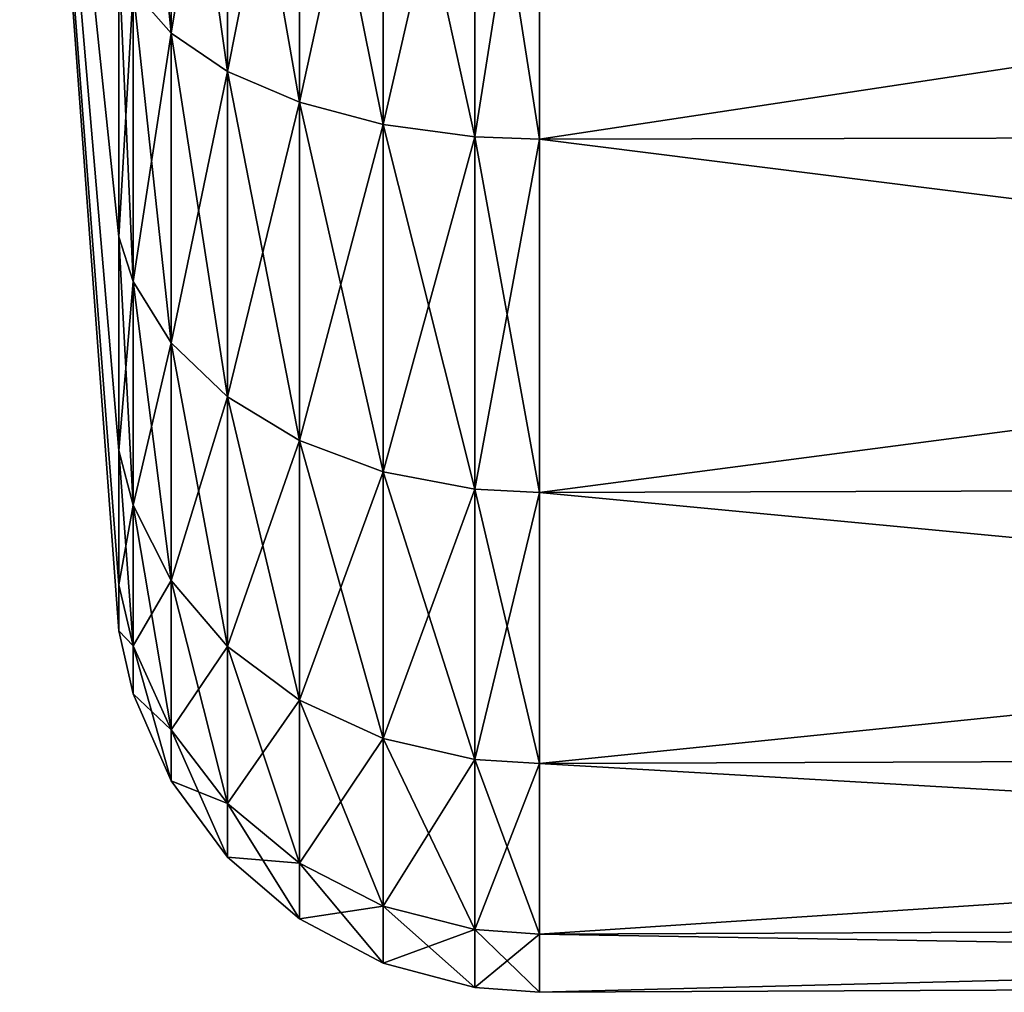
# Model space of a CAD drawing. Extents: x -0.145 to 0.145, y -0.549 to -0.003.
# Tile 25 of 256: x -0.145 to -0.131, y -0.123 to -0.109. Entities that reach past the tile are written whole.
import ezdxf

# ---------------------------------------------------------------- set-up
doc = ezdxf.new("R2010")
doc.units = 0
doc.layers.add('mesh', color=7, linetype='CONTINUOUS')

msp = doc.modelspace()

# ---------------------------------------------------------------- meshes
at = {"layer": 'mesh'}
mesh = msp.add_polyface(dxfattribs=at)
corners = [(-0.098453, -0.119545, -0.559923), (-0.098558, -0.119599, -0.559955), (-0.098558, -0.121993, -0.554176), (-0.098453, -0.115747, -0.564872), (-0.098558, -0.115792, -0.564917), (-0.098453, -0.110798, -0.568669), (-0.098558, -0.11083, -0.568724), (-0.098453, -0.110798, -0.527281), (-0.098558, -0.11083, -0.527226), (-0.098558, -0.105051, -0.524832), (-0.098453, -0.115747, -0.531078), (-0.098558, -0.115792, -0.531033), (-0.098453, -0.119545, -0.536027), (-0.098558, -0.119599, -0.535996), (-0.117524, -0.099457, -0.523899), (-0.098759, -0.09885, -0.523973), (-0.098759, -0.105062, -0.524791), (-0.137596, -0.119783, -0.535889), (-0.098759, -0.115822, -0.531003), (-0.098759, -0.119637, -0.535974), (-0.137596, -0.115942, -0.530883), (-0.098759, -0.110851, -0.527189), (-0.137596, -0.110936, -0.527042), (-0.098366, -0.121848, -0.554137), (-0.098558, -0.122809, -0.547975), (-0.098366, -0.105012, -0.570973), (-0.098558, -0.105051, -0.571118), (-0.098366, -0.09885, -0.571784), (-0.098558, -0.09885, -0.571934), (-0.098366, -0.105012, -0.524978), (-0.098558, -0.09885, -0.524016), (-0.098366, -0.121848, -0.541813), (-0.098558, -0.121993, -0.541774), (-0.098366, -0.122659, -0.547975), (-0.098759, -0.122852, -0.547975), (-0.098759, -0.122035, -0.554187), (-0.098759, -0.119637, -0.559976), (-0.098759, -0.115822, -0.564947), (-0.098759, -0.110851, -0.568762), (-0.098759, -0.105062, -0.571159), (-0.098759, -0.09885, -0.571977), (-0.098759, -0.122035, -0.541763)]
mesh.append_faces([[corners[k] for k in face] for face in [(0, 1, 2, 2), (3, 1, 0, 0), (3, 4, 1, 1), (5, 4, 3, 3), (5, 6, 4, 4), (7, 8, 9, 9), (10, 11, 8, 8), (12, 13, 11, 11), (14, 15, 16, 16), (17, 18, 19, 19), (20, 21, 18, 18), (22, 16, 21, 21), (23, 2, 24, 24), (25, 26, 6, 6), (27, 28, 26, 26), (29, 9, 30, 30), (31, 32, 13, 13), (33, 24, 32, 32), (2, 34, 24, 24), (2, 35, 34, 34), (1, 35, 2, 2), (1, 36, 35, 35), (4, 36, 1, 1), (4, 37, 36, 36), (6, 37, 4, 4), (6, 38, 37, 37), (26, 38, 6, 6), (26, 39, 38, 38), (28, 39, 26, 26), (28, 40, 39, 39), (9, 16, 15, 15), (8, 16, 9, 9), (8, 21, 16, 16), (11, 21, 8, 8), (11, 18, 21, 21), (13, 18, 11, 11), (13, 19, 18, 18), (32, 19, 13, 13), (32, 41, 19, 19), (24, 41, 32, 32), (24, 34, 41, 41)]])
mesh = msp.add_polyface(dxfattribs=at)
corners = [(-0.144961, -0.098908, -0.548016), (-0.143558, -0.115349, -0.53845), (-0.143558, -0.117252, -0.543044), (-0.143558, -0.112321, -0.534504), (-0.143558, -0.108376, -0.531476), (-0.143558, -0.103781, -0.529573), (-0.143558, -0.112321, -0.561446), (-0.143558, -0.108376, -0.564474), (-0.143558, -0.115349, -0.557501), (-0.143558, -0.117252, -0.552906), (-0.143354, -0.112954, -0.562079), (-0.143354, -0.116123, -0.557948), (-0.143354, -0.108823, -0.565248), (-0.143558, -0.103781, -0.566377), (-0.143354, -0.104012, -0.567241), (-0.143354, -0.108823, -0.530702), (-0.143354, -0.104012, -0.528709), (-0.143354, -0.112954, -0.533872), (-0.143354, -0.116123, -0.538002), (-0.142816, -0.104331, -0.56843), (-0.142816, -0.109438, -0.566314), (-0.142816, -0.113824, -0.562949), (-0.142816, -0.113824, -0.533001), (-0.142816, -0.109438, -0.529636), (-0.142816, -0.104331, -0.52752), (-0.142017, -0.104611, -0.569473), (-0.142017, -0.109979, -0.56725), (-0.142017, -0.114588, -0.563713), (-0.142017, -0.114588, -0.532237), (-0.142017, -0.109979, -0.5287), (-0.142017, -0.104611, -0.526477), (-0.140998, -0.104837, -0.570319), (-0.140998, -0.110416, -0.568008), (-0.140998, -0.115207, -0.531618), (-0.140998, -0.110416, -0.527942), (-0.143558, -0.117901, -0.547975)]
mesh.append_faces([[corners[k] for k in face] for face in [(0, 1, 2, 2), (0, 3, 1, 1), (4, 3, 0, 0), (0, 5, 4, 4), (0, 6, 7, 7), (8, 6, 0, 0), (0, 9, 8, 8), (10, 6, 11, 11), (10, 7, 6, 6), (12, 7, 10, 10), (12, 13, 7, 7), (14, 13, 12, 12), (15, 4, 16, 16), (15, 3, 4, 4), (17, 3, 15, 15), (17, 1, 3, 3), (18, 1, 17, 17), (4, 5, 16, 16), (12, 19, 14, 14), (12, 20, 19, 19), (10, 20, 12, 12), (10, 21, 20, 20), (11, 21, 10, 10), (15, 22, 17, 17), (15, 23, 22, 22), (16, 23, 15, 15), (16, 24, 23, 23), (20, 25, 19, 19), (20, 26, 25, 25), (21, 26, 20, 20), (21, 27, 26, 26), (23, 28, 22, 22), (23, 29, 28, 28), (24, 29, 23, 23), (24, 30, 29, 29), (26, 31, 25, 25), (27, 32, 26, 26), (29, 33, 28, 28), (30, 34, 29, 29), (0, 2, 35, 35), (0, 35, 9, 9)]])
mesh = msp.add_polyface(dxfattribs=at)
corners = [(-0.119542, -0.102717, -0.524169), (-0.120341, -0.103791, -0.524391), (-0.121744, -0.104422, -0.524525), (-0.120572, -0.10098, -0.522692), (-0.12103, -0.101578, -0.522775), (-0.121176, -0.101485, -0.522434), (-0.120841, -0.101697, -0.523099), (-0.120621, -0.10185, -0.523397), (-0.120355, -0.101071, -0.523018), (-0.121277, -0.102404, -0.523483), (-0.121082, -0.102621, -0.523749), (-0.123313, -0.104718, -0.524591), (-0.119809, -0.101333, -0.523573), (-0.120375, -0.102034, -0.52366), (-0.120098, -0.101189, -0.523314), (-0.120243, -0.102136, -0.523775), (-0.119229, -0.100607, -0.523611), (-0.119051, -0.100665, -0.523707), (-0.120108, -0.102244, -0.523879), (-0.119827, -0.102474, -0.524049), (-0.118684, -0.100791, -0.523859), (-0.11831, -0.100924, -0.523954), (-0.121606, -0.103634, -0.524248), (-0.121758, -0.103337, -0.524059), (-0.098759, -0.105062, -0.524791), (-0.117985, -0.101039, -0.523997), (-0.117777, -0.100601, -0.523954), (-0.118404, -0.101916, -0.524083), (-0.119269, -0.102959, -0.524237), (-0.123774, -0.104732, -0.524592), (-0.137596, -0.105106, -0.571323), (-0.098759, -0.110851, -0.568762), (-0.098759, -0.105062, -0.571159), (-0.137596, -0.110936, -0.568908), (-0.098759, -0.115822, -0.564947), (-0.137596, -0.115942, -0.565067), (-0.098759, -0.119637, -0.559976), (-0.137596, -0.119783, -0.560061), (-0.098759, -0.122035, -0.554187), (-0.137596, -0.122198, -0.554231), (-0.098759, -0.122852, -0.547975), (-0.137596, -0.123022, -0.547975), (-0.098759, -0.122035, -0.541763), (-0.137596, -0.122198, -0.541719), (-0.098759, -0.119637, -0.535974), (-0.137596, -0.105106, -0.524627)]
mesh.append_faces([[corners[k] for k in face] for face in [(0, 1, 2, 2), (3, 4, 5, 5), (6, 4, 3, 3), (7, 6, 8, 8), (7, 9, 6, 6), (10, 9, 7, 7), (2, 11, 0, 0), (12, 13, 14, 14), (12, 15, 13, 13), (16, 15, 12, 12), (16, 17, 15, 15), (14, 7, 8, 8), (13, 7, 14, 14), (13, 10, 7, 7), (15, 10, 13, 13), (15, 18, 10, 10), (17, 18, 15, 15), (17, 19, 18, 18), (0, 20, 21, 21), (0, 19, 20, 20), (22, 19, 0, 0), (22, 18, 19, 19), (23, 10, 18, 18), (24, 25, 26, 26), (27, 25, 24, 24), (24, 28, 27, 27), (1, 28, 24, 24), (24, 2, 1, 1), (24, 11, 2, 2), (29, 11, 24, 24), (30, 31, 32, 32), (33, 34, 31, 31), (35, 36, 34, 34), (37, 38, 36, 36), (39, 40, 38, 38), (41, 42, 40, 40), (43, 44, 42, 42), (45, 29, 24, 24), (21, 28, 0, 0), (21, 27, 28, 28), (0, 28, 1, 1)]])
mesh = msp.add_polyface(dxfattribs=at)
corners = [(-0.123761, -0.10263, -0.522665), (-0.123763, -0.102789, -0.522988), (-0.130672, -0.102623, -0.522646), (-0.122157, -0.102616, -0.523255), (-0.122936, -0.102865, -0.523305), (-0.122989, -0.102687, -0.522982), (-0.123313, -0.104718, -0.524591), (-0.123774, -0.104732, -0.524592), (-0.123773, -0.1044, -0.524463), (-0.123287, -0.102598, -0.52266), (-0.123421, -0.102607, -0.522661), (-0.119542, -0.102717, -0.524169), (-0.121606, -0.103634, -0.524248), (-0.122036, -0.102821, -0.523556), (-0.122874, -0.103085, -0.523606), (-0.121902, -0.103063, -0.523826), (-0.122806, -0.103342, -0.523879), (-0.121758, -0.103337, -0.524059), (-0.12377, -0.103748, -0.524115), (-0.120108, -0.102244, -0.523879), (-0.121082, -0.102621, -0.523749), (-0.121277, -0.102404, -0.523483), (-0.123039, -0.102534, -0.522645), (-0.137596, -0.115942, -0.565067), (-0.098759, -0.115822, -0.564947), (-0.137596, -0.110936, -0.568908), (-0.137596, -0.119783, -0.560061), (-0.098759, -0.119637, -0.559976), (-0.137596, -0.122198, -0.554231), (-0.098759, -0.122035, -0.554187), (-0.137596, -0.123022, -0.547975), (-0.098759, -0.122852, -0.547975), (-0.137596, -0.122198, -0.541719), (-0.098759, -0.122035, -0.541763), (-0.137596, -0.119783, -0.535889), (-0.098759, -0.119637, -0.535974), (-0.137596, -0.115942, -0.530883), (-0.098759, -0.115822, -0.531003), (-0.137596, -0.110936, -0.527042), (-0.098759, -0.110851, -0.527189), (-0.137596, -0.105106, -0.524627), (-0.098759, -0.105062, -0.524791), (-0.137587, -0.102946, -0.523282), (-0.123765, -0.102957, -0.52333), (-0.123769, -0.103437, -0.523895), (-0.137596, -0.104713, -0.524525), (-0.123772, -0.104055, -0.524329)]
mesh.append_faces([[corners[k] for k in face] for face in [(0, 1, 2, 2), (3, 4, 5, 5), (6, 7, 8, 8), (1, 9, 5, 5), (1, 10, 9, 9), (0, 10, 1, 1), (4, 1, 5, 5), (11, 8, 12, 12), (11, 6, 8, 8), (13, 4, 3, 3), (13, 14, 4, 4), (15, 14, 13, 13), (15, 16, 14, 14), (17, 16, 15, 15), (17, 18, 16, 16), (12, 18, 17, 17), (17, 19, 12, 12), (15, 20, 17, 17), (15, 21, 20, 20), (13, 21, 15, 15), (9, 22, 5, 5), (23, 24, 25, 25), (26, 27, 23, 23), (28, 29, 26, 26), (30, 31, 28, 28), (32, 33, 30, 30), (34, 35, 32, 32), (36, 37, 34, 34), (38, 39, 36, 36), (40, 41, 38, 38), (42, 43, 44, 44), (2, 1, 43, 43), (45, 8, 7, 7), (45, 46, 8, 8), (18, 44, 16, 16), (43, 4, 14, 14), (16, 43, 14, 14), (16, 44, 43, 43), (4, 43, 1, 1), (12, 8, 46, 46), (12, 46, 18, 18)]])
mesh = msp.add_polyface(dxfattribs=at)
corners = [(-0.13851, -0.104627, -0.524585), (-0.137719, -0.104393, -0.524403), (-0.137715, -0.104713, -0.524526), (-0.138598, -0.1043, -0.524489), (-0.138511, -0.105089, -0.571259), (-0.137596, -0.110936, -0.568908), (-0.137596, -0.105106, -0.571323), (-0.138511, -0.110903, -0.568851), (-0.137596, -0.115942, -0.565067), (-0.138511, -0.115895, -0.56502), (-0.138511, -0.110903, -0.527099), (-0.137596, -0.110936, -0.527042), (-0.138511, -0.115895, -0.53093), (-0.137596, -0.105106, -0.524627), (-0.138511, -0.105089, -0.524691), (-0.142017, -0.109979, -0.56725), (-0.140998, -0.110416, -0.568008), (-0.140998, -0.104837, -0.570319), (-0.142017, -0.114588, -0.563713), (-0.140998, -0.115207, -0.564332), (-0.142017, -0.109979, -0.5287), (-0.140998, -0.110416, -0.527942), (-0.140998, -0.115207, -0.531618), (-0.142017, -0.104611, -0.526477), (-0.140998, -0.104837, -0.525631), (-0.139809, -0.104999, -0.570924), (-0.139809, -0.11073, -0.568551), (-0.139809, -0.11565, -0.564775), (-0.139809, -0.11565, -0.531175), (-0.139809, -0.11073, -0.527399), (-0.139809, -0.104999, -0.525026), (-0.140315, -0.10383, -0.52499), (-0.139614, -0.104283, -0.524771), (-0.098759, -0.110851, -0.568762), (-0.137596, -0.104713, -0.524525), (-0.123774, -0.104732, -0.524592), (-0.137723, -0.104049, -0.52427), (-0.138692, -0.104608, -0.524598)]
mesh.append_faces([[corners[k] for k in face] for face in [(0, 1, 2, 2), (0, 3, 1, 1), (4, 5, 6, 6), (7, 5, 4, 4), (7, 8, 5, 5), (9, 8, 7, 7), (10, 11, 12, 12), (10, 13, 11, 11), (14, 13, 10, 10), (14, 2, 13, 13), (0, 2, 14, 14), (15, 16, 17, 17), (18, 19, 16, 16), (20, 21, 22, 22), (23, 24, 21, 21), (16, 25, 17, 17), (16, 26, 25, 25), (19, 26, 16, 16), (19, 27, 26, 26), (21, 28, 22, 22), (21, 29, 28, 28), (24, 29, 21, 21), (24, 30, 29, 29), (31, 30, 24, 24), (31, 32, 30, 30), (26, 4, 25, 25), (26, 7, 4, 4), (27, 7, 26, 26), (27, 9, 7, 7), (29, 10, 12, 12), (30, 10, 29, 29), (30, 14, 10, 10), (5, 33, 6, 6), (34, 35, 13, 13), (34, 2, 1, 1), (36, 34, 1, 1), (0, 37, 3, 3), (30, 32, 37, 37), (37, 0, 14, 14), (34, 13, 2, 2), (37, 14, 30, 30)]])
mesh = msp.add_polyface(dxfattribs=at)
corners = [(-0.138511, -0.115895, -0.56502), (-0.137596, -0.119783, -0.560061), (-0.137596, -0.115942, -0.565067), (-0.138511, -0.119726, -0.560028), (-0.138511, -0.119726, -0.535922), (-0.137596, -0.115942, -0.530883), (-0.137596, -0.119783, -0.535889), (-0.138511, -0.115895, -0.53093), (-0.137596, -0.110936, -0.527042), (-0.143354, -0.116123, -0.557948), (-0.143558, -0.115349, -0.557501), (-0.143354, -0.118116, -0.553137), (-0.143558, -0.112321, -0.561446), (-0.143354, -0.116123, -0.538002), (-0.143558, -0.117252, -0.543044), (-0.143558, -0.115349, -0.53845), (-0.143354, -0.118116, -0.542813), (-0.143558, -0.117252, -0.552906), (-0.142816, -0.117189, -0.558563), (-0.142816, -0.113824, -0.562949), (-0.142816, -0.119305, -0.553456), (-0.143354, -0.118796, -0.547975), (-0.142816, -0.119305, -0.542494), (-0.142816, -0.117189, -0.537387), (-0.143354, -0.112954, -0.533872), (-0.142816, -0.113824, -0.533001), (-0.142017, -0.114588, -0.563713), (-0.142017, -0.118125, -0.559103), (-0.142017, -0.118125, -0.536847), (-0.142017, -0.114588, -0.532237), (-0.140998, -0.115207, -0.564332), (-0.140998, -0.118883, -0.559541), (-0.142017, -0.120349, -0.553735), (-0.140998, -0.118883, -0.536409), (-0.140998, -0.115207, -0.531618), (-0.139809, -0.11565, -0.564775), (-0.139809, -0.119426, -0.559855), (-0.139809, -0.119426, -0.536096), (-0.139809, -0.11565, -0.531175), (-0.139809, -0.11073, -0.527399), (-0.143558, -0.117901, -0.547975)]
mesh.append_faces([[corners[k] for k in face] for face in [(0, 1, 2, 2), (3, 1, 0, 0), (4, 5, 6, 6), (7, 5, 4, 4), (7, 8, 5, 5), (9, 10, 11, 11), (9, 12, 10, 10), (13, 14, 15, 15), (16, 14, 13, 13), (10, 17, 11, 11), (9, 18, 19, 19), (11, 18, 9, 9), (11, 20, 18, 18), (21, 20, 11, 11), (13, 22, 16, 16), (13, 23, 22, 22), (24, 23, 13, 13), (24, 25, 23, 23), (18, 26, 19, 19), (18, 27, 26, 26), (20, 27, 18, 18), (25, 28, 23, 23), (25, 29, 28, 28), (27, 30, 26, 26), (27, 31, 30, 30), (32, 31, 27, 27), (29, 33, 28, 28), (29, 34, 33, 33), (31, 35, 30, 30), (31, 36, 35, 35), (34, 37, 33, 33), (34, 38, 37, 37), (36, 0, 35, 35), (36, 3, 0, 0), (38, 4, 37, 37), (38, 7, 4, 4), (39, 7, 38, 38), (16, 40, 14, 14), (21, 40, 16, 16), (11, 40, 21, 21), (11, 17, 40, 40)]])
mesh = msp.add_polyface(dxfattribs=at)
corners = [(-0.138511, -0.119726, -0.560028), (-0.137596, -0.122198, -0.554231), (-0.137596, -0.119783, -0.560061), (-0.138511, -0.122134, -0.554214), (-0.137596, -0.123022, -0.547975), (-0.138511, -0.122956, -0.547975), (-0.137596, -0.122198, -0.541719), (-0.138511, -0.122134, -0.541736), (-0.137596, -0.119783, -0.535889), (-0.138511, -0.119726, -0.535922), (-0.143354, -0.118796, -0.547975), (-0.142816, -0.120027, -0.547975), (-0.142816, -0.119305, -0.553456), (-0.143354, -0.118116, -0.542813), (-0.142816, -0.119305, -0.542494), (-0.142017, -0.120349, -0.553735), (-0.142017, -0.118125, -0.559103), (-0.142017, -0.121107, -0.547975), (-0.142017, -0.120349, -0.542215), (-0.142816, -0.117189, -0.537387), (-0.142017, -0.118125, -0.536847), (-0.140998, -0.121194, -0.553962), (-0.140998, -0.118883, -0.559541), (-0.140998, -0.121982, -0.547975), (-0.140998, -0.121194, -0.541988), (-0.140998, -0.118883, -0.536409), (-0.139809, -0.119426, -0.559855), (-0.139809, -0.1218, -0.554124), (-0.139809, -0.122609, -0.547975), (-0.139809, -0.1218, -0.541826), (-0.139809, -0.119426, -0.536096)]
mesh.append_faces([[corners[k] for k in face] for face in [(0, 1, 2, 2), (3, 1, 0, 0), (3, 4, 1, 1), (5, 4, 3, 3), (5, 6, 4, 4), (7, 6, 5, 5), (7, 8, 6, 6), (9, 8, 7, 7), (10, 11, 12, 12), (13, 11, 10, 10), (13, 14, 11, 11), (12, 15, 16, 16), (11, 15, 12, 12), (11, 17, 15, 15), (14, 17, 11, 11), (14, 18, 17, 17), (19, 18, 14, 14), (19, 20, 18, 18), (15, 21, 22, 22), (17, 21, 15, 15), (17, 23, 21, 21), (18, 23, 17, 17), (18, 24, 23, 23), (20, 24, 18, 18), (20, 25, 24, 24), (21, 26, 22, 22), (21, 27, 26, 26), (23, 27, 21, 21), (23, 28, 27, 27), (24, 28, 23, 23), (24, 29, 28, 28), (25, 29, 24, 24), (25, 30, 29, 29), (27, 0, 26, 26), (27, 3, 0, 0), (28, 3, 27, 27), (28, 5, 3, 3), (29, 5, 28, 28), (29, 7, 5, 5), (30, 7, 29, 29), (30, 9, 7, 7)]])

doc.saveas('drawing.dxf')
